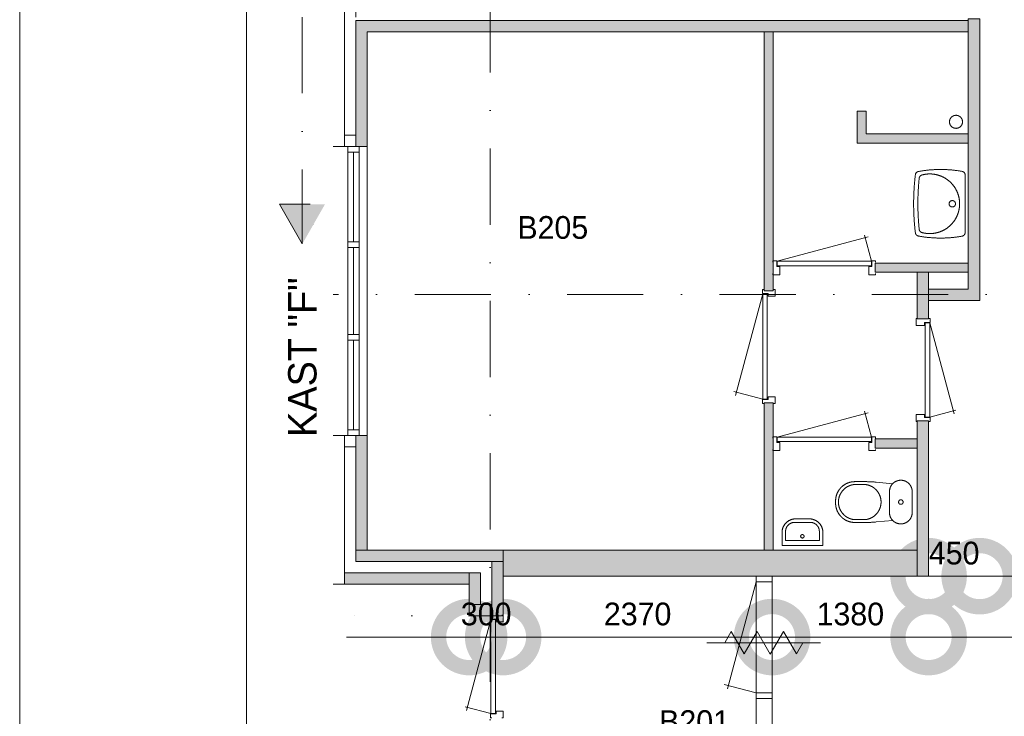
# Model space of a CAD drawing. Header units: millimetres. Extents: x 3142 to 87102, y -2885 to 56486.
# Tile 3 of 18: x 3142 to 11821, y 10084 to 16228. Entities that reach past the tile are written whole.
import ezdxf
from ezdxf.enums import TextEntityAlignment as Align
from ezdxf.xclip import XClip

# ---------------------------------------------------------------- set-up
doc = ezdxf.new("R2010")
doc.units = ezdxf.units.MM
doc.header["$PDMODE"] = 3
doc.header["$PDSIZE"] = 1
doc.linetypes.add('DGN1', pattern=[504.6, 0, -504.6])
doc.linetypes.add('DGN4', pattern=[1343.35376, 671.67688, -335.83844, 0, -335.83844])
for name, color, linetype in [('1', 7, 'Continuous'), ('12', 7, 'Continuous'), ('16', 7, 'Continuous'), ('17', 7, 'Continuous'), ('30', 7, 'Continuous'), ('31', 7, 'Continuous'), ('32', 7, 'Continuous'), ('33', 7, 'Continuous'), ('40', 7, 'Continuous'), ('48', 7, 'Continuous'), ('52', 7, 'Continuous'), ('56', 7, 'Continuous'), ('58', 7, 'Continuous'), ('62', 7, 'Continuous')]:
    doc.layers.add(name, color=color, linetype=linetype)
doc.styles.add('dgn001', font='dgn001.shx')
doc.styles.add('dgn003', font='dgn003.shx')
doc.styles.get("Standard").update_dxf_attribs({"font": 'arial.ttf'})
doc.dimstyles.get("Standard").update_dxf_attribs({"dimtxt": 0.18, "dimasz": 0.18, "dimexe": 0.18, "dimexo": 0.0625, "dimgap": 0.09, "dimtad": 0, "dimtih": 1, "dimtoh": 1, "dimdec": 4, "dimzin": 0, "dimdsep": 46, "dimtxsty": 'Standard', "dimcen": 0.09, "dimadec": 0, "dimazin": 0, "dimtfac": 1, "dimtdec": 4, "dimtofl": 0, "dimtmove": 0, "dimatfit": 3, "dimfxl": 1, "dimtolj": 1, "dimtzin": 0, "dimarcsym": 0})

# ---------------------------------------------------------------- blocks, each defined once
blk = doc.blocks.new('WT0151')
at = {"layer": '40', "color": 7, "linetype": 'Continuous', "lineweight": 0}
blk.add_line((-20, 253.1599999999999), (-20, -253.1599999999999), dxfattribs=at)
blk.add_circle((-133.308109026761, -0.001624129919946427), 28.05539163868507, dxfattribs=at)
for centre, radius, start, end in [((-426.2082318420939, 252.0217030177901), 33, 100.3455083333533, 173.1424916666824), ((-236.498328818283, -765.8146191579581), 1068.36475254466, 79.79830833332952, 100.5513916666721), ((-332.1012908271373, -0.001624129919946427), 263.1431818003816, 254.8666611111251, 105.1333388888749), ((-53.00810902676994, 253.1613057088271), 33, 0, 79.99733333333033), ((1669.42971148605, -0.001624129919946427), 2143.737820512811, 173.1424888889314, 186.8575083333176), ((1706.82971148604, -0.001624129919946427), 2143.737820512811, 173.9582416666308, 186.0417583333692), ((-392.1839101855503, 222.1603955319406), 33, 105.1333388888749, 173.9582416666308), ((-426.2082318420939, -252.0249512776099), 33, 186.8575111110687, 259.6544944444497), ((-392.1839101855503, -222.1636437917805), 33, 186.0417583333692, 254.8666611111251), ((-53.00810902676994, -253.1645539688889), 33, 280.0026666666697, 0), ((-236.498328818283, 765.81137089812), 1068.364752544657, 259.4486083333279, 280.2016916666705)]:
    blk.add_arc(centre, radius, start, end, dxfattribs=at)
blk = doc.blocks.new('830R10154')
at = {"layer": '33', "color": 1, "linetype": 'Continuous', "lineweight": 0}
for p, q in [((108, 868), (322.8200000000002, 66.28000000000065)), ((108, 38), (336.8700000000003, 99.32000000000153))]:
    blk.add_line(p, q, dxfattribs=at)
at = {"layer": '33', "color": 92, "linetype": 'Continuous', "lineweight": 13, "true_color": 0x00e100, "flags": 128}
for points in [[(100, 906), (111, 906), (111, 871), (61, 871), (61, 846), (-11, 846), (-11, 906), (0, 906)], [(100, 0), (111, 0), (111, 35), (61, 35), (61, 60), (-11, 60), (-11, 0), (0, 0)]]:
    blk.add_lwpolyline(points, dxfattribs=at)
at = {"layer": '33', "color": 2, "linetype": 'Continuous', "lineweight": 13, "true_color": 0xf0f000, "flags": 128}
blk.add_lwpolyline([(108, 868), (108, 38), (68, 38), (68, 868), (108, 868)], dxfattribs=at)
blk = doc.blocks.new('CLOS0251')
at = {"layer": '40', "color": 7, "linetype": 'Continuous', "lineweight": 0}
for p, q in [((-527.79, 155), (-435.54, 155)), ((-220, 92.5), (-220, -92.5)), ((-670, 1.069999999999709), (-670, -0.7900000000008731)), ((-527.79, -155), (-435.8400000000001, -155))]:
    blk.add_line(p, q, dxfattribs=at)
at = {"layer": '40', "color": 7, "linetype": 'Continuous', "lineweight": 0, "flags": 128}
for points in [[(-338.3000000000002, 175.6700000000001), (-191.9000000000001, 162), (-191.8999723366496, 161.9990720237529, -0.6743332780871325), (-19.99946983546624, 92.49858468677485), (-20, 92.5), (-20, -92.5), (-19.99946983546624, -92.50141531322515, -0.6743332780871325), (-191.8999723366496, -162.0019026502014), (-191.9000000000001, -162), (-338.3000000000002, -175.6700000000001), (-338.2957268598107, -175.6685144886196, -0.02328519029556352), (-431.2851220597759, -180.0014153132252), (-431.29, -180), (-525, -180), (-524.9994698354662, -180.0014153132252, -0.414213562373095), (-694.9994698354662, -10.00141531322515), (-695, -10), (-695, 10), (-694.9994698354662, 9.998584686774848, -0.414213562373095), (-524.9994698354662, 179.9985846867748), (-525, 180), (-431.29, 180), (-431.2853820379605, 179.9985846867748, -0.02328532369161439), (-338.3000000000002, 175.6700000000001)], [(-527.7882488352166, -155.0014153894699, -0.9175214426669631), (-527.7882488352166, 154.9985847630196)], [(-436.6494809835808, 154.9984804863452, -0.9175142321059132), (-436.6494734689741, -155.0013104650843)]]:
    blk.add_lwpolyline(points, format="xyb", dxfattribs=at)
at = {"layer": '40', "color": 7, "linetype": 'Continuous', "lineweight": 0}
blk.add_circle((-119.9994698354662, -0.001415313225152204), 20, dxfattribs=at)
for centre, start, end in [((-119.9994698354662, 92.49858468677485), 135.9727166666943, 180), ((-119.9994698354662, -92.50141531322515), 180, 224.0272833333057)]:
    blk.add_arc(centre, 99.99999999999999, start, end, dxfattribs=at)
blk = doc.blocks.new('FT0151')
at = {"layer": '40', "color": 7, "linetype": 'Continuous', "lineweight": 0}
for p, q in [((-148.8900000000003, 64.6299999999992), (-148.8900000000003, 143.9799999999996)), ((180, 135.0900000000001), (180, 20)), ((180, 20), (-180.0000000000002, 20)), ((148.8899999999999, 64.6299999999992), (-148.8900000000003, 64.6299999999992))]:
    blk.add_line(p, q, dxfattribs=at)
at = {"layer": '40', "color": 7, "linetype": 'Continuous', "lineweight": 0, "flags": 128}
for points in [[(-68.89000000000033, 223.9799999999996), (68.88999999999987, 223.9799999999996)], [(-60, 255.0900000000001), (60, 255.0900000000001)], [(-180.0000000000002, 20), (-180.0000000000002, 135.0900000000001)], [(148.8899999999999, 143.9799999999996), (148.8899999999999, 64.6299999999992)]]:
    blk.add_lwpolyline(points, dxfattribs=at)
for points in [[(59.99738574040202, 255.0882134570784, -0.414213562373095), (179.997385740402, 135.0882134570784)], [(68.88738574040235, 223.9782134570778, -0.414213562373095), (148.8873857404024, 143.9782134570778)]]:
    blk.add_lwpolyline(points, format="xyb", dxfattribs=at)
at = {"layer": '40', "color": 7, "linetype": 'Continuous', "lineweight": 0}
blk.add_circle((-0.948890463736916, 101.1352356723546), 15.1404192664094, dxfattribs=at)
for centre, radius in [((-60.00261425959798, 135.0882134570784), 120), ((-68.89261425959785, 143.9782134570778), 80)]:
    blk.add_arc(centre, radius, 90, 180, dxfattribs=at)
blk = doc.blocks.new('830R10155')
at = {"layer": '33', "color": 1, "linetype": 'Continuous', "lineweight": 0}
for p, q in [((-868, 108), (-66.2800000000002, 322.8199999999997)), ((-38, 108), (-99.32000000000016, 336.8700000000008))]:
    blk.add_line(p, q, dxfattribs=at)
at = {"layer": '33', "color": 92, "linetype": 'Continuous', "lineweight": 13, "true_color": 0x00e100, "flags": 128}
for points in [[(-906, 100), (-906, 111), (-871, 111), (-871, 61), (-846, 61), (-846, -11), (-906, -11), (-906, 0)], [(0, 100), (0, 111), (-35, 111), (-35, 61), (-60, 61), (-60, -11), (0, -11), (0, 0)]]:
    blk.add_lwpolyline(points, dxfattribs=at)
at = {"layer": '33', "color": 2, "linetype": 'Continuous', "lineweight": 13, "true_color": 0xf0f000, "flags": 128}
blk.add_lwpolyline([(-868, 108), (-38, 108), (-38, 68), (-868, 68), (-868, 108)], dxfattribs=at)
blk = doc.blocks.new('830R10156')
at = {"layer": '33', "color": 1, "linetype": 'Continuous', "lineweight": 0}
for p, q in [((-867.9999999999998, 108), (-66.27999999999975, 322.8199999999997)), ((-38, 108), (-99.31999999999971, 336.8700000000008))]:
    blk.add_line(p, q, dxfattribs=at)
at = {"layer": '33', "color": 92, "linetype": 'Continuous', "lineweight": 13, "true_color": 0x00e100, "flags": 128}
for points in [[(-905.9999999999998, 100), (-905.9999999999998, 111), (-870.9999999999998, 111), (-870.9999999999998, 61), (-845.9999999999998, 61), (-845.9999999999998, -11), (-905.9999999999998, -11), (-905.9999999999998, 0)], [(0, 100), (0, 111), (-35, 111), (-35, 61), (-60, 61), (-60, -11), (0, -11), (0, 0)]]:
    blk.add_lwpolyline(points, dxfattribs=at)
at = {"layer": '33', "color": 2, "linetype": 'Continuous', "lineweight": 13, "true_color": 0xf0f000, "flags": 128}
blk.add_lwpolyline([(-867.9999999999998, 108), (-38, 108), (-38, 68), (-867.9999999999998, 68), (-867.9999999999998, 108)], dxfattribs=at)
blk = doc.blocks.new('930L0952')
at = {"layer": '33', "color": 1, "linetype": 'Continuous', "lineweight": 0}
for p, q in [((-98, -38), (-338.7, -936.3099999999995)), ((-98, -968), (-353.4400000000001, -899.5599999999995))]:
    blk.add_line(p, q, dxfattribs=at)
at = {"layer": '33', "color": 92, "linetype": 'Continuous', "lineweight": 13, "true_color": 0x00e100, "flags": 128}
for points in [[(-90, 0), (-101, 0), (-101, -35), (-51, -35), (-51, -60), (11, -60), (11, 0), (0, 0)], [(-90, -1006), (-101, -1006), (-101, -971), (-51, -971), (-51, -946), (11, -946), (11, -1006), (0, -1006)]]:
    blk.add_lwpolyline(points, dxfattribs=at)
at = {"layer": '33', "color": 2, "linetype": 'Continuous', "lineweight": 13, "true_color": 0xf0f000, "flags": 128}
blk.add_lwpolyline([(-98, -968), (-98, -38), (-58, -38), (-58, -968), (-98, -968)], dxfattribs=at)
blk = doc.blocks.new('830L091')
at = {"layer": '33', "color": 1, "linetype": 'Continuous', "lineweight": 0}
for p, q in [((-98, -38), (-312.8200000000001, -839.7199999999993)), ((-98, -868), (-323.91, -807.4699999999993))]:
    blk.add_line(p, q, dxfattribs=at)
at = {"layer": '33', "color": 92, "linetype": 'Continuous', "lineweight": 13, "true_color": 0x00e100, "flags": 128}
for points in [[(-90, 0), (-101, 0), (-101, -35), (-51, -35), (-51, -60), (11, -60), (11, 0), (0, 0)], [(-90, -906), (-101, -906), (-101, -871), (-51, -871), (-51, -846), (11, -846), (11, -906), (0, -906)]]:
    blk.add_lwpolyline(points, dxfattribs=at)
at = {"layer": '33', "color": 2, "linetype": 'Continuous', "lineweight": 13, "true_color": 0xf0f000, "flags": 128}
blk.add_lwpolyline([(-98, -38), (-98, -868), (-58, -868), (-58, -38), (-98, -38)], dxfattribs=at)
blk = doc.blocks.new('_DotSmall')
at = {"color": 0, "linetype": 'ByBlock', "const_width": 0.5}
blk.add_lwpolyline([(-0.0625, 0, 1), (0.0625, 0, 1)], format="xyb", close=True, dxfattribs=at)
blk = doc.blocks.new('*D17703')
at = {"layer": '58', "color": 3, "linetype": 'Continuous', "lineweight": 0, "transparency": 16777216}
for p, q in [((-3935.239999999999, 8957.77), (-3935.239999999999, 6331.610381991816)), ((-3935.24, 2907.770000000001), (-3935.239999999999, 5533.929618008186))]:
    blk.add_line(p, q, dxfattribs=at)
at = {"layer": 'Defpoints', "color": 0, "linetype": 'Continuous', "transparency": 16777216}
for p in [(-525.86, 8957.77), (-3935.24, 2907.770000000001), (-525.86, 2907.77)]:
    blk.add_point(p, dxfattribs=at)
at = {"layer": '58', "color": 3, "linetype": 'Continuous', "lineweight": 0, "transparency": 16777216, "xscale": 1080, "yscale": 1080, "zscale": 1080}
for p, rotation in [((-3935.239999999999, 8957.77), 90), ((-3935.24, 2907.770000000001), 270)]:
    blk.add_blockref('_DotSmall', p, dxfattribs=dict(at, rotation=rotation))
at = {"layer": '58', "color": 3, "linetype": 'Continuous', "lineweight": 0, "transparency": 16777216, "insert": (-3935.24, 5932.77), "char_height": 200, "attachment_point": 5, "rotation": 90, "style": 'dgn003'}
blk.add_mtext('\\A1;6050', dxfattribs=at)
blk = doc.blocks.new('*D17776')
at = {"layer": '58', "color": 3, "linetype": 'Continuous', "lineweight": 0, "transparency": 16777216}
for p, q in [((-735.24, 9670.73), (-1815.24, 9670.73)), ((-735.24, 9670.73), (-435.24, 9670.73)), ((-435.24, 9670.73), (644.76, 9670.73))]:
    blk.add_line(p, q, dxfattribs=at)
at = {"layer": 'Defpoints', "color": 0, "linetype": 'Continuous', "transparency": 16777216}
for p in [(-435.24, 9670.73), (-735.24, 9335.95), (-435.24, 9335.95)]:
    blk.add_point(p, dxfattribs=at)
at = {"layer": '58', "color": 3, "linetype": 'Continuous', "lineweight": 0, "transparency": 16777216, "xscale": 1080, "yscale": 1080, "zscale": 1080}
blk.add_blockref('_DotSmall', (-735.24, 9670.73), dxfattribs=at)
at = {"layer": '58', "color": 3, "linetype": 'Continuous', "lineweight": 0, "transparency": 16777216, "xscale": 1080, "yscale": 1080, "zscale": 1080, "rotation": 180}
blk.add_blockref('_DotSmall', (-435.24, 9670.73), dxfattribs=at)
at = {"layer": '58', "color": 3, "linetype": 'Continuous', "lineweight": 0, "transparency": 16777216, "insert": (-585.24, 9872.912810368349), "char_height": 200, "attachment_point": 5, "style": 'dgn003'}
blk.add_mtext('\\A1;300', dxfattribs=at)
blk = doc.blocks.new('*D17777')
at = {"layer": '58', "color": 3, "linetype": 'Continuous', "lineweight": 0, "transparency": 16777216}
blk.add_line((1934.76, 9670.73), (-435.24, 9670.73), dxfattribs=at)
at = {"layer": 'Defpoints', "color": 0, "linetype": 'Continuous', "transparency": 16777216}
for p in [(-435.24, 9670.73), (-435.24, 8985.95), (1934.76, 8985.95)]:
    blk.add_point(p, dxfattribs=at)
at = {"layer": '58', "color": 3, "linetype": 'Continuous', "lineweight": 0, "transparency": 16777216, "xscale": 1080, "yscale": 1080, "zscale": 1080, "rotation": 180}
blk.add_blockref('_DotSmall', (-435.24, 9670.73), dxfattribs=at)
at = {"layer": '58', "color": 3, "linetype": 'Continuous', "lineweight": 0, "transparency": 16777216, "xscale": 1080, "yscale": 1080, "zscale": 1080}
blk.add_blockref('_DotSmall', (1934.76, 9670.73), dxfattribs=at)
at = {"layer": '58', "color": 3, "linetype": 'Continuous', "lineweight": 0, "transparency": 16777216, "insert": (749.76, 9872.912810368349), "char_height": 200, "attachment_point": 5, "style": 'dgn003'}
blk.add_mtext('\\A1;2370', dxfattribs=at)
blk = doc.blocks.new('*D17778')
at = {"layer": '58', "color": 3, "linetype": 'Continuous', "lineweight": 0, "transparency": 16777216}
blk.add_line((3314.76, 9670.73), (1934.76, 9670.73), dxfattribs=at)
at = {"layer": 'Defpoints', "color": 0, "linetype": 'Continuous', "transparency": 16777216}
for p in [(1934.76, 10585.95), (3314.76, 10585.95), (1934.76, 9670.73)]:
    blk.add_point(p, dxfattribs=at)
at = {"layer": '58', "color": 3, "linetype": 'Continuous', "lineweight": 0, "transparency": 16777216, "xscale": 1080, "yscale": 1080, "zscale": 1080, "rotation": 180}
blk.add_blockref('_DotSmall', (1934.76, 9670.73), dxfattribs=at)
at = {"layer": '58', "color": 3, "linetype": 'Continuous', "lineweight": 0, "transparency": 16777216, "xscale": 1080, "yscale": 1080, "zscale": 1080}
blk.add_blockref('_DotSmall', (3314.76, 9670.73), dxfattribs=at)
at = {"layer": '58', "color": 3, "linetype": 'Continuous', "lineweight": 0, "transparency": 16777216, "insert": (2624.76, 9872.912810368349), "char_height": 200, "attachment_point": 5, "style": 'dgn003'}
blk.add_mtext('\\A1;1380', dxfattribs=at)
blk = doc.blocks.new('*D17779')
at = {"layer": '58', "color": 3, "linetype": 'Continuous', "lineweight": 0, "transparency": 16777216}
blk.add_line((5814.76, 9670.73), (3314.76, 9670.73), dxfattribs=at)
at = {"layer": 'Defpoints', "color": 0, "linetype": 'Continuous', "transparency": 16777216}
for p in [(3314.76, 10585.95), (5814.76, 10585.95), (3314.76, 9670.73)]:
    blk.add_point(p, dxfattribs=at)
at = {"layer": '58', "color": 3, "linetype": 'Continuous', "lineweight": 0, "transparency": 16777216, "xscale": 1080, "yscale": 1080, "zscale": 1080, "rotation": 180}
blk.add_blockref('_DotSmall', (3314.76, 9670.73), dxfattribs=at)
at = {"layer": '58', "color": 3, "linetype": 'Continuous', "lineweight": 0, "transparency": 16777216, "xscale": 1080, "yscale": 1080, "zscale": 1080}
blk.add_blockref('_DotSmall', (5814.76, 9670.73), dxfattribs=at)
at = {"layer": '58', "color": 3, "linetype": 'Continuous', "lineweight": 0, "transparency": 16777216, "insert": (4564.76, 9872.844597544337), "char_height": 200, "attachment_point": 5, "style": 'dgn003'}
blk.add_mtext('\\A1;2500', dxfattribs=at)
blk = doc.blocks.new('*D17780')
at = {"layer": '58', "color": 3, "linetype": 'Continuous', "lineweight": 0, "transparency": 16777216}
for p, q in [((3314.76, 10207.77), (2234.76, 10207.77)), ((3314.76, 10207.77), (3764.76, 10207.77)), ((3764.76, 10207.77), (4844.76, 10207.77))]:
    blk.add_line(p, q, dxfattribs=at)
at = {"layer": 'Defpoints', "color": 0, "linetype": 'Continuous', "transparency": 16777216}
for p in [(3314.76, 12637.77), (3764.76, 12637.77), (3764.76, 10207.77)]:
    blk.add_point(p, dxfattribs=at)
at = {"layer": '58', "color": 3, "linetype": 'Continuous', "lineweight": 0, "transparency": 16777216, "xscale": 1080, "yscale": 1080, "zscale": 1080}
blk.add_blockref('_DotSmall', (3314.76, 10207.77), dxfattribs=at)
at = {"layer": '58', "color": 3, "linetype": 'Continuous', "lineweight": 0, "transparency": 16777216, "xscale": 1080, "yscale": 1080, "zscale": 1080, "rotation": 180}
blk.add_blockref('_DotSmall', (3764.76, 10207.77), dxfattribs=at)
at = {"layer": '58', "color": 3, "linetype": 'Continuous', "lineweight": 0, "transparency": 16777216, "insert": (3539.76, 10409.88459754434), "char_height": 200, "attachment_point": 5, "style": 'dgn003'}
blk.add_mtext('\\A1;450', dxfattribs=at)
blk = doc.blocks.new('*D17781')
at = {"layer": '58', "color": 3, "linetype": 'Continuous', "lineweight": 0, "transparency": 16777216}
blk.add_line((5364.76, 10207.77), (3764.76, 10207.77), dxfattribs=at)
at = {"layer": 'Defpoints', "color": 0, "linetype": 'Continuous', "transparency": 16777216}
for p in [(3764.76, 12637.77), (5364.76, 12637.77), (3764.76, 10207.77)]:
    blk.add_point(p, dxfattribs=at)
at = {"layer": '58', "color": 3, "linetype": 'Continuous', "lineweight": 0, "transparency": 16777216, "xscale": 1080, "yscale": 1080, "zscale": 1080, "rotation": 180}
blk.add_blockref('_DotSmall', (3764.76, 10207.77), dxfattribs=at)
at = {"layer": '58', "color": 3, "linetype": 'Continuous', "lineweight": 0, "transparency": 16777216, "xscale": 1080, "yscale": 1080, "zscale": 1080}
blk.add_blockref('_DotSmall', (5364.76, 10207.77), dxfattribs=at)
at = {"layer": '58', "color": 3, "linetype": 'Continuous', "lineweight": 0, "transparency": 16777216, "insert": (4564.76, 10409.88459754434), "char_height": 200, "attachment_point": 5, "style": 'dgn003'}
blk.add_mtext('\\A1;1600', dxfattribs=at)
blk = doc.blocks.new('79B1036')
at = {"layer": '12', "color": 92, "linetype": 'Continuous', "lineweight": 0, "true_color": 0x00e100}
for p, q in [((-343.72, 0), (-285.98, 100.0200000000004)), ((-285.98, 100.0200000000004), (-171.8799999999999, -97.61999999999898)), ((-171.8799999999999, -97.61999999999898), (-57.67999999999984, 100.1800000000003)), ((-57.67999999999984, 100.1800000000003), (58, -100.1800000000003)), ((58, -100.1800000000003), (173.6800000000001, 100.1800000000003)), ((173.6800000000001, 100.1800000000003), (287.8800000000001, -97.61999999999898)), ((287.8800000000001, -97.61999999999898), (344.2400000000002, 0))]:
    blk.add_line(p, q, dxfattribs=at)
at = {"layer": '12', "color": 7, "linetype": 'Continuous', "lineweight": 0}
blk.add_line((500.48, 0), (-500.5, 0), dxfattribs=at)
blk = doc.blocks.new('EAE53')
at = {"layer": '52'}
blk.add_hatch(color=4, dxfattribs=at).paths.add_polyline_path([(0, -2000), (-200, -1650), (200, -1650)])
at = {"layer": '52', "color": 4, "linetype": 'DGN4', "lineweight": 13}
blk.add_line((0, 0), (0, -2000), dxfattribs=at)
at = {"layer": '52', "color": 4, "linetype": 'DGN4', "lineweight": 13, "flags": 128}
blk.add_lwpolyline([(0, -2000), (-200, -1650), (200, -1650), (0, -2000)], dxfattribs=at)
blk = doc.blocks.new('A3')
at = {"layer": '1', "color": 1, "linetype": 'Continuous', "lineweight": 0}
blk.add_line((0, 59371.44), (0, 0), dxfattribs=at)
at = {"layer": '1', "color": 5, "linetype": 'Continuous', "lineweight": 0, "flags": 128}
blk.add_lwpolyline([(1999.05, 1999.03), (81960.57, 1999.03), (81960.57, 57372.39), (1999.05, 57372.39), (1999.05, 1999.03)], dxfattribs=at)
blk = doc.blocks.new('AnonymousCell54')
at = {"color": 1, "linetype": 'Continuous', "lineweight": 0}
blk.add_blockref('A3', (-41979.8, -29685.71), dxfattribs=at)
blk = doc.blocks.new('50E03_329_B02 - Default')
at = {"layer": '16'}
for points in [[(-1935.24, 11447.77), (-1835.24, 11447.77), (-1835.24, 10137.77), (-1935.24, 10137.77)], [(-535.24, 10337.77), (-435.24, 10337.77), (-435.24, 9857.77), (-535.24, 9857.77)], [(-735.24, 10137.77), (-1835.24, 10137.77), (-1835.24, 10237.77), (-735.24, 10237.77)], [(-735.24, 9957.77), (-635.24, 9957.77), (-635.24, 10237.77), (-735.24, 10237.77)], [(-535.24, 9957.77), (-735.24, 9957.77), (-735.24, 9857.77), (-535.24, 9857.77)]]:
    blk.add_hatch(color=7, dxfattribs=at).paths.add_polyline_path(points)
at = {"layer": '62'}
for color, points in [(7, [(-1835.24, 16247.77), (-1835.24, 13997.77), (-1935.24, 13997.77), (-1935.24, 16247.77)]), (9, [(-1735.24, 13997.77), (-1635.24, 13997.77), (-1635.24, 15007.77), (3664.76, 15007.77), (3664.76, 15107.77), (-1735.24, 15107.77)]), (7, [(3764.76, 15122.77), (3664.76, 15122.77), (3664.76, 12737.77), (3314.76, 12737.77), (3314.76, 12637.77), (3764.76, 12637.77)]), (9, [(1944.76, 15007.77), (1944.76, 12722.77), (1864.76, 12722.77), (1864.76, 15007.77)]), (9, [(2764.76, 14307.77), (2684.76, 14307.77), (2684.76, 14027.77), (3664.76, 14027.77), (3664.76, 14107.77), (2764.76, 14107.77)]), (9, [(2844.76, 12967.77), (2844.76, 12887.77), (3664.76, 12887.77), (3664.76, 12967.77)]), (7, [(3214.76, 12887.77), (3214.76, 12477.77), (3314.76, 12477.77), (3314.76, 12887.77)]), (9, [(1944.76, 11737.77), (1944.76, 10437.77), (1864.76, 10437.77), (1864.76, 11737.77)]), (7, [(3214.76, 11577.77), (3214.76, 10207.77), (3314.76, 10207.77), (3314.76, 11577.77)]), (9, [(-1735.24, 11447.77), (-1635.24, 11447.77), (-1635.24, 10437.77), (-1735.24, 10437.77)]), (9, [(2844.76, 11417.77), (2844.76, 11337.77), (3214.76, 11337.77), (3214.76, 11417.77)]), (9, [(-435.24, 10437.77), (-1735.24, 10437.77), (-1735.24, 10337.77), (-435.24, 10337.77)]), (9, [(-435.24, 10437.77), (3214.76, 10437.77), (3214.76, 10207.77), (-435.24, 10207.77)])]:
    blk.add_hatch(color=color, dxfattribs=at).paths.add_polyline_path(points)
at = {"layer": '16', "color": 92, "linetype": 'Continuous', "lineweight": 0, "true_color": 0x00e100}
for p, q in [((-1635.24, 11447.77), (-1935.24, 11447.77)), ((-435.24, 10437.77), (-1635.24, 10437.77)), ((-735.24, 10137.77), (-1935.24, 10137.77)), ((-435.24, 9857.77), (-735.24, 9857.77))]:
    blk.add_line(p, q, dxfattribs=at)
at = {"layer": '16', "color": 92, "linetype": 'Continuous', "lineweight": 0, "true_color": 0x00e100, "flags": 128}
for points in [[(-1635.24, 15007.77), (-1635.24, 13997.77), (-1935.24, 13997.77), (-1935.24, 16247.77), (-1635.24, 16247.77), (-1635.24, 15237.77)], [(-1735.24, 15107.77), (-1735.24, 14097.77), (-1835.24, 14097.77), (-1835.24, 16147.77), (-1735.24, 16147.77), (-1735.24, 15137.77)], [(3764.76, 15122.77), (3764.76, 12637.77), (3314.76, 12637.77), (3314.76, 12737.77), (3664.76, 12737.77), (3664.76, 15122.77), (3764.76, 15122.77)], [(1944.76, 12722.77), (1944.76, 15007.77), (1864.76, 15007.77), (1864.76, 12722.77), (1944.76, 12722.77)], [(3664.76, 14107.77), (2764.76, 14107.77), (2764.76, 14307.77), (2684.76, 14307.77), (2684.76, 14027.77), (3664.76, 14027.77), (3664.76, 14107.77)], [(3664.76, 12967.77), (3664.76, 12887.77), (2844.76, 12887.77), (2844.76, 12967.77), (3664.76, 12967.77)], [(3314.76, 12887.77), (3314.76, 12477.77), (3214.76, 12477.77), (3214.76, 12887.77), (3314.76, 12887.77)], [(1944.76, 10437.77), (1944.76, 11737.77), (1864.76, 11737.77), (1864.76, 10437.77), (1944.76, 10437.77)], [(3314.76, 11577.77), (3314.76, 10207.77), (3214.76, 10207.77), (3214.76, 11577.77), (3314.76, 11577.77)], [(-1635.24, 10437.77), (-1635.24, 11447.77)], [(3214.76, 11417.77), (3214.76, 11337.77), (2844.76, 11337.77), (2844.76, 11417.77), (3214.76, 11417.77)], [(-1835.24, 11347.77), (-1735.24, 11347.77), (-1735.24, 10337.77), (-535.24, 10337.77), (-535.24, 9957.77), (-635.24, 9957.77), (-635.24, 10237.77), (-1835.24, 10237.77), (-1835.24, 11347.77)], [(-435.24, 9857.77), (-435.24, 10437.77)], [(-735.24, 9857.77), (-735.24, 10137.77)]]:
    blk.add_lwpolyline(points, dxfattribs=at)
at = {"layer": '16', "color": 7, "linetype": 'Continuous', "lineweight": 0, "flags": 128}
for points in [[(-1935.24, 11447.77), (-1835.24, 11447.77), (-1835.24, 10137.77), (-1935.24, 10137.77), (-1935.24, 11447.77)], [(-535.24, 10337.77), (-435.24, 10337.77), (-435.24, 9857.77), (-535.24, 9857.77), (-535.24, 10337.77)], [(-735.24, 10137.77), (-1835.24, 10137.77), (-1835.24, 10237.77), (-735.24, 10237.77), (-735.24, 10137.77)], [(-735.24, 9957.77), (-635.24, 9957.77), (-635.24, 10237.77), (-735.24, 10237.77), (-735.24, 9957.77)], [(-535.24, 9957.77), (-735.24, 9957.77), (-735.24, 9857.77), (-535.24, 9857.77), (-535.24, 9957.77)]]:
    blk.add_lwpolyline(points, dxfattribs=at)
at = {"layer": '17', "color": 92, "linetype": 'Continuous', "lineweight": 0, "true_color": 0x00e100, "flags": 128}
for points in [[(-1635.24, 15007.77), (3664.76, 15007.77), (3664.76, 15107.77), (-1735.24, 15107.77)], [(3214.76, 10437.77), (-435.24, 10437.77), (-435.24, 10207.77), (3214.76, 10207.77), (3214.76, 10437.77)]]:
    blk.add_lwpolyline(points, dxfattribs=at)
at = {"layer": '30', "color": 3, "linetype": 'Continuous', "lineweight": 0}
for p, q in [((-1735.24, 14097.77), (-1835.24, 14097.77)), ((-1635.24, 13997.77), (-1635.24, 11447.77))]:
    blk.add_line(p, q, dxfattribs=at)
at = {"layer": '31', "color": 3, "linetype": 'Continuous', "lineweight": 0}
for p, q in [((1794.76, 8607.77), (1794.76, 10207.77)), ((1934.76, 8607.77), (1934.76, 10207.77))]:
    blk.add_line(p, q, dxfattribs=at)
at = {"layer": '32', "color": 3, "linetype": 'Continuous', "lineweight": 0}
for p, q in [((-1805.24, 11497.77), (-1805.24, 13947.77)), ((-1805.24, 13947.77), (-1705.24, 13947.77)), ((-1755.24, 13947.77), (-1755.24, 13156.1)), ((-1705.24, 13947.77), (-1705.24, 11447.77)), ((-1755.24, 13106.1), (-1755.24, 12339.43)), ((-1755.24, 12289.43), (-1755.24, 11497.77))]:
    blk.add_line(p, q, dxfattribs=at)
at = {"layer": '32', "color": 3, "linetype": 'Continuous', "lineweight": 0, "flags": 128}
for points in [[(-1705.24, 13997.77), (-1705.24, 13947.77), (-1805.24, 13947.77), (-1805.24, 13997.77), (-1705.24, 13997.77)], [(-1705.24, 13156.1), (-1705.24, 13106.1), (-1805.24, 13106.1), (-1805.24, 13156.1), (-1705.24, 13156.1)], [(-1705.24, 12339.43), (-1705.24, 12289.43), (-1805.24, 12289.43), (-1805.24, 12339.43), (-1705.24, 12339.43)], [(-1705.24, 11497.77), (-1705.24, 11447.77), (-1805.24, 11447.77), (-1805.24, 11497.77), (-1705.24, 11497.77)], [(1795.76, 10157.77), (1795.76, 10207.77), (1934.76, 10207.77), (1934.76, 10157.77), (1795.76, 10157.77)], [(1795.76, 9127.77), (1795.76, 9177.77), (1934.76, 9177.77), (1934.76, 9127.77), (1795.76, 9127.77)]]:
    blk.add_lwpolyline(points, dxfattribs=at)
at = {"layer": '33', "color": 1, "linetype": 'Continuous', "lineweight": 0}
for p, q in [((1795.76, 10157.77), (1542.83, 9213.83)), ((1795.76, 9177.77), (1512.43, 9253.69))]:
    blk.add_line(p, q, dxfattribs=at)
at = {"layer": '40', "color": 3, "linetype": 'Continuous', "lineweight": 0}
blk.add_circle((3556.1602211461, 14214.52962186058), 57.45999999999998, dxfattribs=at)
at = {"layer": '56', "color": 3, "linetype": 'DGN4', "lineweight": 0}
for p, q in [((-550.24, 50407.77), (-550.24, 1407.77)), ((51564.76, 12692.77), (-3435.24, 12692.77))]:
    blk.add_line(p, q, dxfattribs=at)
at = {"layer": '58', "color": 3, "linetype": 'DGN1', "lineweight": 0}
blk.add_line((-735.24, 9857.77), (-3935.24, 9857.77), dxfattribs=at)
at = {"layer": '62', "color": 7, "linetype": 'Continuous', "lineweight": 0, "flags": 128}
for points in [[(-1835.24, 16247.77), (-1835.24, 13997.77), (-1935.24, 13997.77), (-1935.24, 16247.77), (-1835.24, 16247.77)], [(3764.76, 15122.77), (3664.76, 15122.77), (3664.76, 12737.77), (3314.76, 12737.77), (3314.76, 12637.77), (3764.76, 12637.77), (3764.76, 15122.77)], [(3214.76, 12887.77), (3214.76, 12477.77), (3314.76, 12477.77), (3314.76, 12887.77), (3214.76, 12887.77)], [(3214.76, 11577.77), (3214.76, 10207.77), (3314.76, 10207.77), (3314.76, 11577.77), (3214.76, 11577.77)]]:
    blk.add_lwpolyline(points, dxfattribs=at)
at = {"layer": '62', "color": 9, "linetype": 'Continuous', "lineweight": 0, "flags": 128}
for points in [[(-1735.24, 13997.77), (-1635.24, 13997.77), (-1635.24, 15007.77), (3664.76, 15007.77), (3664.76, 15107.77), (-1735.24, 15107.77), (-1735.24, 13997.77)], [(1944.76, 15007.77), (1944.76, 12722.77), (1864.76, 12722.77), (1864.76, 15007.77), (1944.76, 15007.77)], [(2764.76, 14307.77), (2684.76, 14307.77), (2684.76, 14027.77), (3664.76, 14027.77), (3664.76, 14107.77), (2764.76, 14107.77), (2764.76, 14307.77)], [(2844.76, 12967.77), (2844.76, 12887.77), (3664.76, 12887.77), (3664.76, 12967.77), (2844.76, 12967.77)], [(1944.76, 11737.77), (1944.76, 10437.77), (1864.76, 10437.77), (1864.76, 11737.77), (1944.76, 11737.77)], [(-1735.24, 11447.77), (-1635.24, 11447.77), (-1635.24, 10437.77), (-1735.24, 10437.77), (-1735.24, 11447.77)], [(2844.76, 11417.77), (2844.76, 11337.77), (3214.76, 11337.77), (3214.76, 11417.77), (2844.76, 11417.77)], [(-435.24, 10437.77), (-1735.24, 10437.77), (-1735.24, 10337.77), (-435.24, 10337.77), (-435.24, 10437.77)], [(-435.24, 10437.77), (3214.76, 10437.77), (3214.76, 10207.77), (-435.24, 10207.77), (-435.24, 10437.77)]]:
    blk.add_lwpolyline(points, dxfattribs=at)
at = {"color": 7, "linetype": 'Continuous', "lineweight": 0}
for name, p in [('WT0151', (3656.9, 13491.91)), ('830R10155', (2847.84, 12877.59)), ('930L0952', (1950.73, 12736)), ('830R10154', (3216.66, 11573.06)), ('830R10156', (2847.85, 11326.17)), ('CLOS0251', (3189.86, 10861.28)), ('FT0151', (2202.72, 10458.2)), ('830L091', (-446.24, 9863.77)), ('79B1036', (1861.31, 9619.67))]:
    blk.add_blockref(name, p, dxfattribs=at)
at = {"layer": '48', "color": 7, "linetype": 'Continuous', "lineweight": 0, "style": 'dgn003'}
for s, p in [('B205', (1.959959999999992, 13283.09999)), ('B201', (1251.63996, 8925.03999))]:
    blk.add_text(s, height=199.99998, dxfattribs=at).set_placement(p, align=Align.MIDDLE_CENTER)
at = {"layer": '58', "color": 3, "linetype": 'Continuous', "lineweight": 0}
for base, p1, p2, picture, middle in [((3764.76, 10207.77), (3314.76, 12637.77), (3764.76, 12637.77), '*D17780', (3539.76, 10409.88459754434)), ((3764.76, 10207.77), (5364.76, 12637.77), (3764.76, 12637.77), '*D17781', (4564.76, 10409.88459754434)), ((1934.76, 9670.73), (3314.76, 10585.95), (1934.76, 10585.95), '*D17778', (2624.76, 9872.912810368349)), ((3314.76, 9670.73), (5814.76, 10585.95), (3314.76, 10585.95), '*D17779', (4564.76, 9872.844597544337)), ((-435.24, 9670.73), (-735.24, 9335.95), (-435.24, 9335.95), '*D17776', (-585.24, 9872.912810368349)), ((-435.24, 9670.73), (1934.76, 8985.95), (-435.24, 8985.95), '*D17777', (749.76, 9872.912810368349))]:
    dim = blk.add_linear_dim(base=base, p1=p1, p2=p2, dimstyle='Standard', override={"dimscale": 1, "dimtxt": 200, "dimasz": 1080, "dimexe": 0, "dimexo": 0, "dimgap": 100, "dimtad": 1, "dimjust": 0, "dimtih": 0, "dimtoh": 0, "dimdec": 0, "dimlfac": 1, "dimzin": 11, "dimdsep": 46, "dimlunit": 2, "dimpost": '<>', "dimtxsty": 'dgn003', "dimblk1": 'DotSmall', "dimblk2": 'DotSmall', "dimsah": 1, "dimcen": 0, "dimse1": 1, "dimse2": 1, "dimclrd": 3, "dimclre": 3, "dimclrt": 3, "dimtol": 0, "dimtix": 1, "dimtofl": 1, "dimatfit": 3, "dimfrac": 1, "dimtolj": 1, "dimlwd": 0, "dimlwe": 0}, dxfattribs=at)
    dim.commit()
    dim.dimension.update_dxf_attribs({"geometry": picture, "text_midpoint": middle})
dim = blk.add_linear_dim(base=(-3935.24, 2907.770000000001), p1=(-525.86, 8957.77), p2=(-525.86, 2907.77), angle=90, dimstyle='Standard', override={"dimscale": 1, "dimtxt": 200, "dimasz": 1080, "dimexe": 0, "dimexo": 0, "dimgap": 100, "dimtad": 1, "dimjust": 0, "dimtih": 0, "dimtoh": 0, "dimdec": 0, "dimlfac": 1, "dimzin": 11, "dimdsep": 46, "dimlunit": 2, "dimpost": '<>', "dimtxsty": 'dgn003', "dimblk1": 'DotSmall', "dimblk2": 'DotSmall', "dimsah": 1, "dimcen": 0, "dimse1": 1, "dimse2": 1, "dimclrd": 3, "dimclre": 3, "dimclrt": 3, "dimtol": 0, "dimtix": 1, "dimtofl": 1, "dimatfit": 3, "dimfrac": 1, "dimtolj": 1, "dimlwd": 0, "dimlwe": 0}, dxfattribs=at)
dim.commit()
dim.dimension.update_dxf_attribs({"geometry": '*D17703', "text_midpoint": (-3935.24, 5932.77), "text_rotation": 90})

msp = doc.modelspace()

# ---------------------------------------------------------------- block references
at = {"color": 1, "linetype": 'Continuous', "lineweight": 0}
msp.add_blockref('AnonymousCell54', (45122.27, 26800.35), dxfattribs=at)
ref = msp.add_blockref('50E03_329_B02 - Default', (7839.549999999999, 1112.389999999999))
XClip(ref).set_block_clipping_path([(-1935.239999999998, 48907.770000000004), (12172.560000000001, 48907.770000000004), (12172.560000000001, 34820.1), (36242.630000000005, 34820.1), (36242.630000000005, 16651.08), (38416.7, 16651.08), (38416.7, 2907.770000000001), (-1935.239999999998, 2907.770000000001)])
at = {"color": 4, "linetype": 'DGN4', "lineweight": 13}
msp.add_blockref('EAE53', (5633.83, 16250.16), dxfattribs=at)

# ---------------------------------------------------------------- texts
at = {"layer": '52', "color": 1, "linetype": 'Continuous', "lineweight": 13, "style": 'dgn001'}
msp.add_text('KAST "F"', height=250.00002, rotation=90, dxfattribs=at).set_placement((5633.829990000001, 13251.11008), align=Align.MIDDLE_CENTER)

doc.saveas('drawing.dxf')
